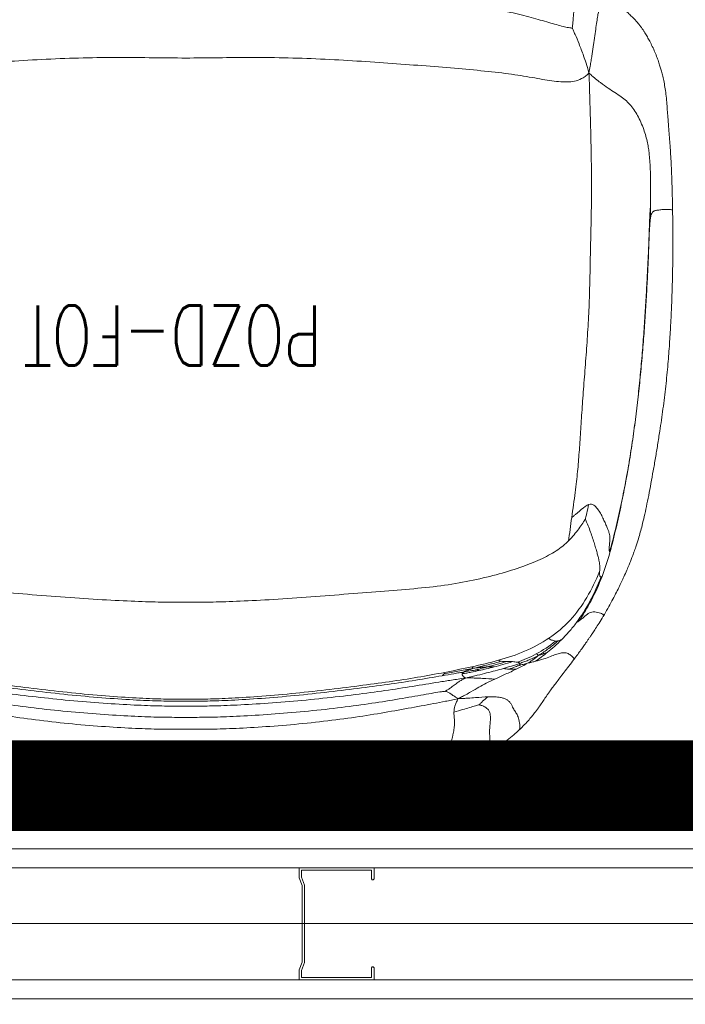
# Model space of a CAD drawing. Header units: millimetres. Extents: x -13532 to 2392, y -5241 to 5322.
# Tile 202 of 256: x -10562 to -10518, y 2017 to 2083. Entities that reach past the tile are written whole.
import ezdxf

# ---------------------------------------------------------------- set-up
doc = ezdxf.new("R2010")
doc.units = ezdxf.units.MM
doc.linetypes.add('DGN_STYLE_2', pattern=[30.2, 18.12, -12.08])
doc.layers.get('Defpoints').update_dxf_attribs({"true_color": 0xdae6d4})
for name, color, linetype, lineweight, true_color in [('a___wymiary', 7, 'Continuous', 5, 0x666666), ('batting - AGP1', 7, 'Continuous', 5, 0xadadad), ('daszed - BLACHA STALOWA', 7, 'Continuous', 15, 0xe9aee3), ('Meble - AGP1', 7, 'Continuous', 15, 0x999999), ('MEBLE PKN', 7, 'Continuous', 9, 0xa0a0a0), ('profil - AGP1', 7, 'Continuous', 5, 0x3f3f3f), ('WYMIARY - AGP1', 7, 'Continuous', 5, 0x716d5a)]:
    doc.layers.add(name, color=color, linetype=linetype, lineweight=lineweight, true_color=true_color)
doc.layers.add('cz-gr', color=122, linetype='Continuous', lineweight=30)
doc.layers.add('GK - ŚRODEK - AGP1', color=32, linetype='Continuous', lineweight=5)
doc.styles.add('ARIAL NARROW', font='ARIALN.TTF', dxfattribs={"width": 0.9})
doc.styles.add('JACEK_07', font='simplex.shx', dxfattribs={"width": 0.7})
doc.linetypes.add('BATTING', pattern='A,0.0001,-0.1,[134,ltypeshp.shx,S=0.1,R=0,X=-0.1,Y=0],-0.2,[134,ltypeshp.shx,S=0.1,R=180,X=0.1,Y=0],-0.1', length=0.4001)
doc.dimstyles.new('wymiary agp1', dxfattribs={"dimtxt": 15, "dimasz": 5, "dimexe": 5, "dimexo": 5, "dimgap": 1.8, "dimtad": 1, "dimdec": 3, "dimrnd": 0.5, "dimdsep": 46, "dimtxsty": 'ARIAL NARROW', "dimblk": 'znacznik', "dimcen": 1.5, "dimse1": 1, "dimse2": 1, "dimclrd": 256, "dimclre": 256, "dimazin": 0, "dimtfac": 1, "dimtdec": 3, "dimtmove": 1, "dimatfit": 3, "dimldrblk": 'znacznik', "dimfxl": 1000, "dimfxlon": 1, "dimlwd": -1, "dimarcsym": 0})

# ---------------------------------------------------------------- blocks, each defined once
blk = doc.blocks.new('Fotel_POZD-FOT')
at = {"layer": 'Meble - AGP1', "linetype": 'Continuous'}
for points, knots in [([(17.568, -2.422), (17.2, -2.303), (16.491, -2.074), (15.429, -1.773), (14.443, -1.517), (13.59, -1.315), (12.87, -1.157), (12.281, -1.036), (11.772, -0.938), (11.349, -0.861), (11.002, -0.801), (10.661, -0.744), (10.306, -0.687), (9.916, -0.627), (9.457, -0.561), (8.876, -0.482), (8.139, -0.392), (7.288, -0.301), (6.509, -0.231), (5.836, -0.182), (5.301, -0.148), (4.756, -0.118), (4.239, -0.094), (3.787, -0.076), (3.428, -0.064), (3.154, -0.055), (2.903, -0.047), (2.616, -0.039), (2.249, -0.029), (1.825, -0.02), (1.374, -0.011), (0.919, -0.005), (0.204, 0.001), (-0.749, 0), (-1.834, -0.019), (-2.79, -0.043), (-3.69, -0.071), (-4.671, -0.112), (-5.764, -0.174), (-6.684, -0.245), (-7.404, -0.314), (-7.899, -0.366), (-8.403, -0.424), (-8.9, -0.486), (-9.332, -0.544), (-9.676, -0.593), (-9.926, -0.629), (-10.12, -0.659), (-10.269, -0.682), (-10.418, -0.705), (-10.614, -0.736), (-10.895, -0.783), (-11.261, -0.846), (-11.71, -0.927), (-12.235, -1.027), (-12.88, -1.159), (-13.648, -1.328), (-14.537, -1.541), (-15.501, -1.793), (-16.53, -2.086), (-17.214, -2.308), (-17.568, -2.422)], [0, 0, 0, 0, 0.0338826, 0.0653149, 0.0941779, 0.1202337, 0.1393182, 0.1562044, 0.1707517, 0.1828292, 0.1923228, 0.200254, 0.2118786, 0.2224197, 0.2332925, 0.2507467, 0.2715074, 0.295489, 0.3224647, 0.3369409, 0.351954, 0.3673769, 0.3826035, 0.3952639, 0.4052046, 0.4126264, 0.4182594, 0.4262023, 0.4366137, 0.4489837, 0.4616925, 0.4743512, 0.4871044, 0.5214632, 0.5541202, 0.5778781, 0.601457, 0.6294351, 0.6600644, 0.6930846, 0.7066737, 0.7205752, 0.7347504, 0.7491563, 0.7625489, 0.7712248, 0.7782864, 0.7837537, 0.7876464, 0.790901, 0.7963602, 0.8043398, 0.8147647, 0.8275411, 0.8425584, 0.8596939, 0.8828689, 0.9086831, 0.9369221, 0.9673896, 1, 1, 1, 1]), ([(-17.568, -2.422), (-17.808, -2.504), (-18.288, -2.668), (-18.971, -2.931), (-19.624, -3.212), (-20.02, -3.418), (-20.22, -3.522)], [0, 0, 0, 0, 0.2491646, 0.4969804, 0.7461836, 1, 1, 1, 1]), ([(-17.904, -6.172), (-17.906, -6.088), (-17.911, -5.921), (-17.944, -5.655), (-17.953, -5.358), (-17.911, -5.022), (-17.849, -4.715), (-17.791, -4.464), (-17.748, -4.285), (-17.714, -4.133), (-17.688, -4.001), (-17.671, -3.875), (-17.659, -3.698), (-17.662, -3.453), (-17.672, -3.177), (-17.677, -2.948), (-17.675, -2.763), (-17.661, -2.63), (-17.643, -2.543), (-17.62, -2.481), (-17.596, -2.443), (-17.578, -2.425), (-17.57, -2.424), (-17.568, -2.424)], [0, 0, 0, 0, 0.11675, 0.231252, 0.348064, 0.4697, 0.58706, 0.652457, 0.707895, 0.751588, 0.785414, 0.811979, 0.834193, 0.876994, 0.906498, 0.934002, 0.956651, 0.969419, 0.979158, 0.986666, 0.992785, 0.998254, 1, 1, 1, 1]), ([(-20.22, -3.522), (-20.451, -3.656), (-20.893, -3.911), (-21.438, -4.299), (-21.883, -4.65), (-22.127, -4.87), (-22.24, -4.973)], [0, 0, 0, 0, 0.291635, 0.558418, 0.79546, 1, 1, 1, 1]), ([(-19.586, -6.669), (-19.612, -6.663), (-19.677, -6.647), (-19.78, -6.615), (-19.895, -6.569), (-20.01, -6.51), (-20.117, -6.432), (-20.229, -6.314), (-20.309, -6.138), (-20.342, -5.904), (-20.341, -5.673), (-20.326, -5.466), (-20.308, -5.298), (-20.295, -5.154), (-20.286, -5.031), (-20.282, -4.912), (-20.283, -4.786), (-20.291, -4.623), (-20.304, -4.426), (-20.318, -4.203), (-20.327, -3.978), (-20.324, -3.802), (-20.307, -3.68), (-20.285, -3.603), (-20.257, -3.554), (-20.234, -3.528), (-20.222, -3.525), (-20.22, -3.524)], [0, 0, 0, 0, 0.020264, 0.050445, 0.086987, 0.129177, 0.176708, 0.229502, 0.322898, 0.424762, 0.526906, 0.59972, 0.663697, 0.715712, 0.756687, 0.788814, 0.821404, 0.848613, 0.875264, 0.908566, 0.938379, 0.961415, 0.973917, 0.983516, 0.991399, 0.99854, 1, 1, 1, 1]), ([(-22.243, -4.975), (-22.373, -5.1), (-22.618, -5.335), (-22.912, -5.661), (-23.144, -5.938), (-23.324, -6.169), (-23.463, -6.356), (-23.617, -6.57), (-23.787, -6.818), (-23.949, -7.059), (-24.084, -7.257), (-24.204, -7.428), (-24.348, -7.629), (-24.526, -7.871), (-24.738, -8.155), (-24.984, -8.482), (-25.262, -8.849), (-25.57, -9.25), (-25.8, -9.553), (-25.916, -9.706)], [0, 0, 0, 0, 0.0698926, 0.1315508, 0.1848736, 0.2300205, 0.2673794, 0.297807, 0.362335, 0.4268552, 0.4612679, 0.4993301, 0.5464797, 0.6036157, 0.6706551, 0.7452687, 0.8267472, 0.9124142, 1, 1, 1, 1]), ([(-22.241, -4.973), (-22.253, -4.986), (-22.27, -5.005), (-22.289, -5.049), (-22.305, -5.109), (-22.312, -5.216), (-22.299, -5.374), (-22.268, -5.565), (-22.221, -5.766), (-22.156, -5.957), (-22.09, -6.073), (-22.04, -6.15), (-21.987, -6.228), (-21.924, -6.326), (-21.857, -6.455), (-21.784, -6.607), (-21.691, -6.768), (-21.573, -6.912), (-21.423, -7.027), (-21.239, -7.109), (-21.035, -7.16), (-20.825, -7.189), (-20.565, -7.209), (-20.33, -7.206), (-20.177, -7.204)], [0, 0, 0, 0, 0.0101156, 0.0154772, 0.0213387, 0.0360177, 0.056916, 0.0837242, 0.1135269, 0.1441385, 0.1774777, 0.1982186, 0.2233641, 0.2756508, 0.3465565, 0.4348311, 0.5324576, 0.6311532, 0.7085604, 0.7782514, 0.8408986, 0.8841148, 0.924716, 1, 1, 1, 1]), ([(-18.185, -7.085), (-18.012, -7.045), (-17.736, -6.985), (-17.209, -6.875), (-16.278, -6.694), (-14.863, -6.436), (-13.064, -6.114), (-11.108, -5.803), (-8.945, -5.527), (-6.707, -5.304), (-4.53, -5.15), (-2.623, -5.062), (-1.192, -5.032), (0, -5.032), (1.192, -5.032), (2.623, -5.062), (4.53, -5.15), (6.707, -5.304), (8.945, -5.527), (11.108, -5.803), (13.064, -6.114), (14.863, -6.436), (16.278, -6.694), (17.209, -6.875), (17.736, -6.985), (18.012, -7.045), (18.185, -7.085)], [0, 0, 0, 0, 0.25, 0.5, 1, 2, 3, 4, 5, 6, 7, 8, 9, 10, 11, 12, 13, 14, 15, 16, 17, 18, 19, 19.5, 19.75, 20, 20, 20, 20]), ([(-17.33, -7.576), (-17.302, -7.573), (-17.196, -7.558), (-16.9, -7.516), (-16.222, -7.408), (-14.918, -7.172), (-13.163, -6.877), (-11.21, -6.589), (-9.047, -6.329), (-6.799, -6.113), (-4.588, -5.957), (-2.644, -5.863), (-1.198, -5.831), (0, -5.831), (1.198, -5.831), (2.644, -5.863), (4.588, -5.957), (6.799, -6.113), (9.047, -6.329), (11.21, -6.589), (13.163, -6.877), (14.918, -7.172), (16.222, -7.408), (16.9, -7.516), (17.196, -7.558), (17.302, -7.573), (17.33, -7.576)], [0, 0, 0, 0, 0.25, 0.5, 1, 2, 3, 4, 5, 6, 7, 8, 9, 10, 11, 12, 13, 14, 15, 16, 17, 18, 19, 19.5, 19.75, 20, 20, 20, 20]), ([(-19.586, -6.669), (-19.566, -6.664), (-19.49, -6.644), (-19.286, -6.587), (-18.835, -6.457), (-18.317, -6.298), (-17.904, -6.172)], [0, 0, 0, 0, 0.25, 0.5, 1, 2, 2, 2, 2]), ([(-17.904, -6.172), (-17.907, -6.304), (-17.938, -6.51), (-18.032, -6.771), (-18.106, -6.934), (-18.153, -7.025), (-18.185, -7.085)], [0, 0, 0, 0, 1, 1.5, 1.75, 2, 2, 2, 2]), ([(-20.632, -8.384), (-20.42, -8.285), (-20.054, -8.109), (-19.575, -7.851), (-19.153, -7.595), (-18.762, -7.378), (-18.483, -7.232), (-18.309, -7.146), (-18.185, -7.085)], [0, 0, 0, 0, 1, 2, 3, 3.5, 3.75, 4, 4, 4, 4]), ([(-19.586, -6.669), (-19.594, -6.678), (-19.624, -6.709), (-19.701, -6.787), (-19.863, -6.947), (-20.041, -7.099), (-20.177, -7.204)], [0, 0, 0, 0, 0.25, 0.5, 1, 2, 2, 2, 2]), ([(-18.185, -7.085), (-18.335, -7.088), (-18.556, -7.097), (-18.934, -7.119), (-19.508, -7.164), (-19.92, -7.195), (-20.177, -7.204)], [0, 0, 0, 0, 0.25, 0.5, 1, 2, 2, 2, 2]), ([(-18.691, -8.459), (-18.49, -8.431), (-18.177, -8.386), (-17.596, -8.298), (-16.604, -8.14), (-15.156, -7.898), (-13.325, -7.618), (-11.349, -7.351), (-9.174, -7.097), (-6.909, -6.879), (-4.659, -6.716), (-2.676, -6.614), (-1.209, -6.58), (0, -6.58), (1.209, -6.58), (2.676, -6.614), (4.659, -6.716), (6.909, -6.879), (9.174, -7.097), (11.349, -7.351), (13.325, -7.618), (15.156, -7.898), (16.604, -8.14), (17.596, -8.298), (18.177, -8.386), (18.49, -8.431), (18.691, -8.459)], [0, 0, 0, 0, 0.25, 0.5, 1, 2, 3, 4, 5, 6, 7, 8, 9, 10, 11, 12, 13, 14, 15, 16, 17, 18, 19, 19.5, 19.75, 20, 20, 20, 20]), ([(-17.33, -7.576), (-17.345, -7.572), (-17.396, -7.555), (-17.518, -7.504), (-17.682, -7.412), (-17.851, -7.289), (-18.013, -7.18), (-18.113, -7.122), (-18.185, -7.085)], [0, 0, 0, 0, 0.25, 0.5, 1, 1.5, 1.75, 2, 2, 2, 2]), ([(-17.33, -7.576), (-17.345, -7.584), (-17.395, -7.614), (-17.511, -7.684), (-17.712, -7.817), (-17.919, -7.984), (-18.121, -8.144), (-18.336, -8.278), (-18.502, -8.368), (-18.611, -8.422), (-18.691, -8.459)], [0, 0, 0, 0, 0.25, 0.5, 1, 2, 3, 3.5, 3.75, 4, 4, 4, 4]), ([(-21.216, -9.098), (-20.853, -8.994), (-20.299, -8.845), (-19.58, -8.668), (-19.124, -8.56), (-18.865, -8.499), (-18.691, -8.459)], [0, 0, 0, 0, 1, 1.5, 1.75, 2, 2, 2, 2]), ([(-18.691, -8.459), (-18.839, -8.463), (-19.054, -8.464), (-19.422, -8.456), (-19.978, -8.427), (-20.378, -8.395), (-20.632, -8.384)], [0, 0, 0, 0, 0.25, 0.5, 1, 2, 2, 2, 2]), ([(-18.463, -8.735), (-18.457, -8.696), (-18.462, -8.636), (-18.531, -8.559), (-18.6, -8.509), (-18.651, -8.48), (-18.691, -8.459)], [0, 0, 0, 0, 1, 1.5, 1.75, 2, 2, 2, 2]), ([(-22.299, -9.437), (-22.253, -9.421), (-22.162, -9.39), (-21.981, -9.33), (-21.666, -9.23), (-21.397, -9.15), (-21.216, -9.098)], [0, 0, 0, 0, 0.25, 0.5, 1, 2, 2, 2, 2]), ([(-21.578, -9.047), (-21.723, -9.099), (-21.932, -9.176), (-22.134, -9.255), (-22.23, -9.293), (-22.266, -9.308), (-22.276, -9.312)], [0, 0, 0, 0, 1, 1.5, 1.75, 2, 2, 2, 2]), ([(-21.578, -9.047), (-21.597, -9.047), (-21.635, -9.046), (-21.715, -9.045), (-21.866, -9.049), (-22.005, -9.058), (-22.098, -9.065)], [0, 0, 0, 0, 0.25, 0.5, 1, 2, 2, 2, 2]), ([(-21.578, -9.047), (-21.504, -9.051), (-21.407, -9.062), (-21.295, -9.082), (-21.242, -9.093), (-21.216, -9.098)], [0, 0, 0, 0, 0.5, 0.75, 1, 1, 1, 1]), ([(-20.138, -9.204), (-20.181, -9.216), (-20.272, -9.24), (-20.465, -9.29), (-20.834, -9.388), (-21.189, -9.488), (-21.434, -9.563)], [0, 0, 0, 0, 0.25, 0.5, 1, 2, 2, 2, 2]), ([(-19.203, -9.106), (-19.318, -9.134), (-19.494, -9.176), (-19.814, -9.253), (-20.341, -9.383), (-20.775, -9.497), (-21.062, -9.58)], [0, 0, 0, 0, 0.25, 0.5, 1, 2, 2, 2, 2]), ([(-20.138, -9.204), (-19.964, -9.158), (-19.745, -9.098), (-19.556, -9.044), (-19.47, -9.019), (-19.438, -9.01), (-19.429, -9.008)], [0, 0, 0, 0, 1, 1.5, 1.75, 2, 2, 2, 2]), ([(-19.203, -9.106), (-19.283, -9.117), (-19.398, -9.131), (-19.587, -9.153), (-19.862, -9.184), (-20.038, -9.198), (-20.138, -9.204)], [0, 0, 0, 0, 0.25, 0.5, 1, 2, 2, 2, 2]), ([(-19.569, -8.955), (-19.403, -8.918), (-19.147, -8.865), (-18.771, -8.792), (-18.569, -8.755), (-18.463, -8.735)], [0, 0, 0, 0, 0.5, 0.75, 1, 1, 1, 1]), ([(-19.569, -8.955), (-19.541, -8.966), (-19.5, -8.982), (-19.459, -8.997), (-19.439, -9.004), (-19.431, -9.007), (-19.429, -9.008)], [0, 0, 0, 0, 1, 1.5, 1.75, 2, 2, 2, 2]), ([(-18.579, -8.865), (-18.78, -8.9), (-19.041, -8.944), (-19.273, -8.982), (-19.379, -9), (-19.418, -9.006), (-19.429, -9.008)], [0, 0, 0, 0, 1, 1.5, 1.75, 2, 2, 2, 2]), ([(-19.203, -9.106), (-19.082, -9.083), (-18.897, -9.047), (-18.562, -8.982), (-18.011, -8.877), (-17.557, -8.792), (-17.254, -8.736)], [0, 0, 0, 0, 0.25, 0.5, 1, 2, 2, 2, 2]), ([(-19.203, -9.106), (-19.14, -9.086), (-19.053, -9.056), (-18.914, -9.008), (-18.726, -8.938), (-18.626, -8.892), (-18.579, -8.865)], [0, 0, 0, 0, 0.25, 0.5, 1, 2, 2, 2, 2]), ([(-19.203, -9.106), (-19.193, -9.113), (-19.179, -9.123), (-19.155, -9.141), (-19.123, -9.17), (-19.104, -9.194), (-19.095, -9.21)], [0, 0, 0, 0, 0.25, 0.5, 1, 2, 2, 2, 2]), ([(-18.579, -8.865), (-18.478, -8.848), (-18.264, -8.81), (-17.789, -8.726), (-17.39, -8.656), (-17.114, -8.608)], [0, 0, 0, 0, 0.25, 0.5, 1, 1, 1, 1]), ([(-25.92, -9.711), (-26, -9.818), (-26.149, -10.018), (-26.37, -10.321), (-26.561, -10.589), (-26.719, -10.813), (-26.832, -10.976), (-26.927, -11.113), (-27.033, -11.268), (-27.18, -11.486), (-27.371, -11.775), (-27.607, -12.142), (-27.779, -12.426), (-27.871, -12.58)], [0, 0, 0, 0, 0.15402, 0.285772, 0.396626, 0.481342, 0.54003, 0.572696, 0.623712, 0.692155, 0.777365, 0.879491, 1, 1, 1, 1]), ([(-23.356, -9.58), (-23.534, -9.627), (-23.858, -9.712), (-24.314, -9.883), (-24.686, -10.029), (-24.984, -10.122), (-25.219, -10.16), (-25.4, -10.14), (-25.563, -10.082), (-25.709, -9.975), (-25.824, -9.865), (-25.877, -9.81), (-25.905, -9.774), (-25.918, -9.755), (-25.925, -9.739), (-25.927, -9.721), (-25.924, -9.71), (-25.916, -9.707), (-25.915, -9.707)], [0, 0, 0, 0, 0.216582, 0.392545, 0.536853, 0.656792, 0.753608, 0.79483, 0.833437, 0.906437, 0.936481, 0.957998, 0.965885, 0.972498, 0.978458, 0.984387, 0.997782, 1, 1, 1, 1]), ([(-23.536, -9.953), (-23.454, -9.911), (-23.33, -9.85), (-23.11, -9.749), (-22.859, -9.644), (-22.621, -9.552), (-22.436, -9.485), (-22.344, -9.453), (-22.299, -9.437)], [0, 0, 0, 0, 0.25, 0.5, 1, 1.5, 1.75, 2, 2, 2, 2]), ([(-23.536, -9.953), (-23.487, -9.914), (-23.414, -9.858), (-23.289, -9.762), (-23.091, -9.618), (-22.931, -9.513), (-22.819, -9.446)], [0, 0, 0, 0, 0.25, 0.5, 1, 2, 2, 2, 2]), ([(-23.356, -9.58), (-23.274, -9.559), (-23.146, -9.527), (-22.964, -9.482), (-22.868, -9.458), (-22.819, -9.446)], [0, 0, 0, 0, 0.5, 0.75, 1, 1, 1, 1]), ([(-22.819, -9.446), (-22.721, -9.421), (-22.566, -9.382), (-22.399, -9.341), (-22.317, -9.322), (-22.285, -9.314), (-22.276, -9.312)], [0, 0, 0, 0, 1, 1.5, 1.75, 2, 2, 2, 2]), ([(-22.299, -9.437), (-22.301, -9.432), (-22.306, -9.422), (-22.309, -9.4), (-22.305, -9.371), (-22.293, -9.342), (-22.282, -9.322), (-22.278, -9.314), (-22.276, -9.312)], [0, 0, 0, 0, 0.25, 0.5, 1, 1.5, 1.75, 2, 2, 2, 2]), ([(-22.299, -9.437), (-22.293, -9.447), (-22.276, -9.465), (-22.223, -9.493), (-22.165, -9.509), (-22.122, -9.517)], [0, 0, 0, 0, 0.25, 0.5, 1, 1, 1, 1]), ([(-23.536, -9.953), (-23.618, -10.004), (-23.745, -10.087), (-23.974, -10.243), (-24.348, -10.514), (-24.648, -10.759), (-24.843, -10.932)], [0, 0, 0, 0, 0.25, 0.5, 1, 2, 2, 2, 2]), ([(-23.536, -9.953), (-23.587, -9.971), (-23.659, -9.998), (-23.779, -10.041), (-23.954, -10.106), (-24.077, -10.152), (-24.152, -10.181)], [0, 0, 0, 0, 0.25, 0.5, 1, 2, 2, 2, 2]), ([(-23.536, -9.953), (-23.534, -9.966), (-23.529, -9.982), (-23.513, -10.007), (-23.476, -10.04), (-23.435, -10.058), (-23.404, -10.068)], [0, 0, 0, 0, 0.25, 0.5, 1, 2, 2, 2, 2]), ([(-26.084, -12.164), (-26.004, -12.057), (-25.844, -11.849), (-25.519, -11.461), (-25.272, -11.198), (-25.107, -11.033)], [0, 0, 0, 0, 0.25, 0.5, 1, 1, 1, 1]), ([(-27.867, -12.579), (-27.877, -12.594), (-27.897, -12.627), (-27.888, -12.669), (-27.856, -12.706), (-27.798, -12.748), (-27.68, -12.8), (-27.505, -12.851), (-27.308, -12.881), (-27.11, -12.874), (-26.93, -12.807), (-26.773, -12.698), (-26.617, -12.563), (-26.435, -12.409), (-26.321, -12.325), (-26.258, -12.277)], [0, 0, 0, 0, 0.038364, 0.081749, 0.103351, 0.126572, 0.183361, 0.253979, 0.332566, 0.409088, 0.482973, 0.567167, 0.675028, 0.818029, 1, 1, 1, 1]), ([(-27.788, -15.23), (-27.583, -14.694), (-27.224, -13.899), (-26.752, -13.05), (-26.472, -12.597), (-26.33, -12.382), (-26.258, -12.277)], [0, 0, 0, 0, 1, 1.5, 1.75, 2, 2, 2, 2]), ([(-27.869, -12.576), (-27.971, -12.75), (-28.168, -13.087), (-28.443, -13.592), (-28.689, -14.062), (-28.903, -14.491), (-29.086, -14.873), (-29.266, -15.262), (-29.433, -15.638), (-29.585, -15.998), (-29.705, -16.296), (-29.815, -16.579), (-29.929, -16.885), (-30.068, -17.285), (-30.21, -17.727), (-30.347, -18.203), (-30.477, -18.694), (-30.613, -19.261), (-30.757, -19.924), (-30.905, -20.66), (-31.056, -21.457), (-31.208, -22.298), (-31.358, -23.162), (-31.503, -24.047), (-31.674, -25.138), (-31.863, -26.439), (-32.048, -27.936), (-32.19, -29.391), (-32.294, -30.746), (-32.361, -31.838), (-32.405, -32.698), (-32.433, -33.343), (-32.454, -33.91), (-32.467, -34.302), (-32.474, -34.547), (-32.479, -34.705), (-32.484, -34.913), (-32.491, -35.191), (-32.498, -35.542), (-32.507, -36.054), (-32.516, -36.749), (-32.52, -37.641), (-32.516, -38.641), (-32.505, -39.34), (-32.5, -39.702)], [0, 0, 0, 0, 0.021761, 0.041987, 0.060457, 0.077089, 0.091879, 0.104859, 0.122679, 0.136979, 0.1494, 0.160283, 0.173228, 0.189079, 0.212515, 0.231251, 0.250534, 0.275034, 0.302011, 0.331013, 0.361198, 0.391414, 0.421945, 0.453054, 0.484837, 0.536957, 0.590177, 0.642349, 0.689521, 0.732102, 0.756559, 0.779422, 0.799522, 0.815792, 0.820348, 0.825133, 0.832299, 0.842005, 0.854231, 0.868934, 0.895439, 0.926803, 0.962133, 1, 1, 1, 1]), ([(25.561, -17.632), (25.497, -17.569), (25.368, -17.446), (25.097, -17.214), (24.583, -16.839), (23.711, -16.368), (22.349, -15.832), (20.746, -15.345), (18.975, -14.927), (17.049, -14.602), (14.979, -14.396), (12.728, -14.229), (10.257, -14.024), (7.712, -13.823), (5.238, -13.666), (3.059, -13.563), (1.4, -13.522), (0, -13.516), (-1.4, -13.522), (-3.059, -13.563), (-5.238, -13.666), (-7.712, -13.823), (-10.257, -14.024), (-12.728, -14.229), (-14.979, -14.396), (-17.049, -14.602), (-18.975, -14.927), (-20.746, -15.345), (-22.349, -15.832), (-23.711, -16.368), (-24.583, -16.839), (-25.097, -17.214), (-25.368, -17.446), (-25.497, -17.569), (-25.561, -17.632)], [0, 0, 0, 0, 0.25, 0.5, 1, 2, 3, 4, 5, 6, 7, 8, 9, 10, 11, 12, 13, 14, 15, 16, 17, 18, 19, 20, 21, 22, 23, 24, 25, 26, 27, 27.5, 27.75, 28, 28, 28, 28]), ([(-26.675, -19.065), (-26.681, -19.053), (-26.701, -19.009), (-26.751, -18.898), (-26.849, -18.671), (-26.987, -18.303), (-27.133, -17.896), (-27.259, -17.512), (-27.367, -17.143), (-27.457, -16.814), (-27.532, -16.551), (-27.587, -16.335), (-27.619, -16.148), (-27.634, -15.981), (-27.638, -15.83), (-27.636, -15.692), (-27.632, -15.607), (-27.63, -15.567)], [0, 0, 0, 0, 0.25, 0.5, 1, 2, 3, 4, 5, 6, 7, 8, 9, 10, 11, 12, 13, 13, 13, 13]), ([(-30.937, -37.997), (-30.936, -37.972), (-30.933, -37.878), (-30.925, -37.634), (-30.907, -37.119), (-30.871, -36.23), (-30.81, -34.961), (-30.735, -33.579), (-30.645, -32.176), (-30.539, -30.749), (-30.414, -29.297), (-30.268, -27.816), (-30.097, -26.304), (-29.898, -24.768), (-29.665, -23.215), (-29.395, -21.65), (-29.083, -20.073), (-28.731, -18.476), (-28.468, -17.391), (-28.317, -16.849)], [3, 3, 3, 3, 3.25, 3.5, 4, 5, 6, 7, 8, 9, 10, 11, 12, 13, 14, 15, 16, 17, 18, 18, 18, 18]), ([(-28.297, -16.899), (-28.3, -16.891), (-28.306, -16.88), (-28.312, -16.864), (-28.315, -16.854), (-28.317, -16.849)], [0, 0, 0, 0, 0.5, 0.75, 1, 1, 1, 1]), ([(-26.675, -19.065), (-26.661, -19.043), (-26.61, -18.961), (-26.471, -18.75), (-26.161, -18.308), (-25.814, -17.885), (-25.561, -17.632)], [0, 0, 0, 0, 0.25, 0.5, 1, 2, 2, 2, 2]), ([(-26.675, -19.065), (-26.684, -19.099), (-26.714, -19.224), (-26.79, -19.552), (-26.853, -19.845), (-26.894, -20.047)], [0, 0, 0, 0, 0.25, 0.5, 1, 1, 1, 1]), ([(-25.768, -19.19), (-25.847, -19.75), (-26.011, -20.902), (-26.164, -22.269), (-26.265, -23.515), (-26.354, -24.882), (-26.449, -26.361), (-26.567, -27.945), (-26.696, -29.606), (-26.821, -31.313), (-26.92, -33.028), (-26.972, -34.708), (-27.003, -36.346), (-27.04, -37.931), (-27.072, -39.475), (-27.091, -40.991), (-27.079, -42.898), (-27.031, -45.165), (-26.983, -46.914), (-26.951, -47.959), (-26.93, -48.517), (-26.916, -48.869)], [0, 0, 0, 0, 1, 2, 3, 4, 5, 6, 7, 8, 9, 10, 11, 12, 13, 14, 15, 16, 16.5, 16.75, 17, 17, 17, 17]), ([(-25.768, -19.19), (-25.827, -19.233), (-25.942, -19.321), (-26.161, -19.498), (-26.514, -19.799), (-26.759, -19.996), (-26.894, -20.047)], [0, 0, 0, 0, 0.25, 0.5, 1, 2, 2, 2, 2]), ([(-31.007, -39.073), (-30.987, -38.916), (-30.965, -38.605), (-30.948, -38.253), (-30.941, -38.081), (-30.938, -38.015), (-30.937, -37.997)], [16, 16, 16, 16, 17, 17.5, 17.75, 18, 18, 18, 18]), ([(-30.937, -37.997), (-30.937, -38.005), (-30.937, -38.033), (-30.938, -38.105), (-30.938, -38.169), (-30.938, -38.212)], [0, 0, 0, 0, 0.25, 0.5, 1, 1, 1, 1]), ([(-30.938, -38.212), (-30.949, -38.543), (-30.965, -39.042), (-30.991, -39.563), (-31.008, -39.827), (-31.018, -39.945), (-31.023, -40)], [0, 0, 0, 0, 1, 1.5, 1.75, 2, 2, 2, 2]), ([(-31.007, -39.073), (-31.02, -39.163), (-31.044, -39.325), (-31.098, -39.482), (-31.154, -39.568), (-31.21, -39.621), (-31.267, -39.654), (-31.346, -39.679), (-31.49, -39.705), (-31.71, -39.736), (-31.953, -39.758), (-32.139, -39.763), (-32.292, -39.759), (-32.415, -39.747), (-32.482, -39.726), (-32.502, -39.712), (-32.499, -39.703), (-32.498, -39.702)], [0, 0, 0, 0, 0.173593, 0.312558, 0.417844, 0.47521, 0.518708, 0.555021, 0.591604, 0.679166, 0.772799, 0.817509, 0.8601, 0.935197, 0.966248, 0.99426, 1, 1, 1, 1]), ([(-32.5, -39.702), (-32.495, -39.966), (-32.486, -40.455), (-32.468, -41.136), (-32.449, -41.717), (-32.431, -42.211), (-32.413, -42.633), (-32.393, -43.03), (-32.373, -43.394), (-32.353, -43.714), (-32.336, -43.952), (-32.322, -44.143), (-32.308, -44.321), (-32.293, -44.508), (-32.267, -44.835), (-32.227, -45.31), (-32.185, -45.881), (-32.147, -46.428), (-32.109, -46.953), (-32.059, -47.47), (-31.99, -47.941), (-31.909, -48.362), (-31.823, -48.732), (-31.74, -49.047), (-31.653, -49.343), (-31.554, -49.651), (-31.43, -49.996), (-31.279, -50.366), (-31.11, -50.725), (-30.94, -51.052), (-30.803, -51.3), (-30.693, -51.487), (-30.604, -51.633), (-30.505, -51.783), (-30.392, -51.941), (-30.273, -52.095), (-30.146, -52.246), (-30.008, -52.4), (-29.84, -52.576), (-29.637, -52.773), (-29.4, -52.992), (-29.119, -53.234), (-28.778, -53.507), (-28.498, -53.707), (-28.351, -53.812)], [0, 0, 0, 0, 0.0312885, 0.0580264, 0.0809339, 0.1006032, 0.1175231, 0.1320687, 0.1493557, 0.1627385, 0.172443, 0.1797448, 0.1875154, 0.1958769, 0.2048284, 0.2322145, 0.2633332, 0.289519, 0.3182081, 0.3507099, 0.3848495, 0.4191104, 0.4515483, 0.4805616, 0.5048615, 0.5346048, 0.5700145, 0.6102406, 0.6529452, 0.6907088, 0.7227115, 0.7394767, 0.755999, 0.7730827, 0.7907976, 0.8099502, 0.8248672, 0.8424098, 0.862523, 0.8851028, 0.9099797, 0.937085, 0.9668185, 1, 1, 1, 1]), ([(-26.916, -48.869), (-27.025, -48.77), (-27.177, -48.635), (-27.427, -48.425), (-27.786, -48.142), (-28.19, -47.857), (-28.662, -47.558), (-29.085, -47.281), (-29.424, -47.004), (-29.711, -46.699), (-29.981, -46.338), (-30.225, -45.925), (-30.439, -45.462), (-30.616, -44.983), (-30.75, -44.521), (-30.846, -44.095), (-30.906, -43.724), (-30.945, -43.382), (-30.976, -43.044), (-31, -42.693), (-31.016, -42.311), (-31.026, -41.879), (-31.032, -41.376), (-31.032, -40.77), (-31.027, -40.277), (-31.023, -40)], [0, 0, 0, 0, 0.25, 0.5, 1, 2, 3, 4, 5, 6, 7, 8, 9, 10, 11, 12, 13, 14, 15, 16, 17, 18, 19, 20, 21, 21, 21, 21]), ([(26.916, -48.869), (26.816, -48.761), (26.654, -48.623), (26.345, -48.437), (25.794, -48.258), (24.922, -48.263), (23.684, -48.462), (22.21, -48.733), (20.453, -48.954), (18.477, -49.144), (16.343, -49.318), (14.087, -49.486), (11.742, -49.655), (9.32, -49.797), (6.831, -49.885), (4.402, -49.916), (2.155, -49.888), (0, -49.86), (-2.155, -49.888), (-4.402, -49.916), (-6.831, -49.885), (-9.32, -49.797), (-11.742, -49.655), (-14.087, -49.486), (-16.343, -49.318), (-18.477, -49.144), (-20.453, -48.954), (-22.21, -48.733), (-23.684, -48.462), (-24.922, -48.263), (-25.794, -48.258), (-26.345, -48.437), (-26.654, -48.623), (-26.816, -48.761), (-26.916, -48.869)], [0, 0, 0, 0, 0.25, 0.5, 1, 2, 3, 4, 5, 6, 7, 8, 9, 10, 11, 12, 13, 14, 15, 16, 17, 18, 19, 20, 21, 22, 23, 24, 25, 26, 27, 27.5, 27.75, 28, 28, 28, 28]), ([(-26.916, -48.869), (-26.943, -49.02), (-26.992, -49.292), (-27.058, -49.679), (-27.112, -50.022), (-27.162, -50.342), (-27.207, -50.645), (-27.248, -50.933), (-27.302, -51.313), (-27.365, -51.764), (-27.435, -52.257), (-27.496, -52.659), (-27.553, -52.971), (-27.607, -53.206), (-27.664, -53.395), (-27.737, -53.55), (-27.866, -53.702), (-28.01, -53.806), (-28.156, -53.854), (-28.249, -53.856), (-28.314, -53.838), (-28.342, -53.816), (-28.349, -53.81)], [0, 0, 0, 0, 0.084064, 0.152511, 0.214996, 0.273639, 0.329142, 0.38173, 0.431613, 0.537585, 0.627837, 0.70094, 0.757171, 0.79933, 0.830501, 0.863667, 0.890173, 0.938156, 0.959037, 0.977422, 0.994263, 1, 1, 1, 1]), ([(-26.916, -48.869), (-26.84, -49.144), (-26.721, -49.535), (-26.504, -50.176), (-26.254, -50.831), (-26.028, -51.363), (-25.876, -51.703), (-25.818, -51.832), (-25.802, -51.867)], [0, 0, 0, 0, 0.25, 0.5, 1, 1.5, 1.75, 2, 2, 2, 2]), ([(-25.802, -51.867), (-25.809, -51.933), (-25.827, -52.094), (-25.853, -52.36), (-25.881, -52.668), (-25.909, -52.989), (-25.937, -53.303), (-25.969, -53.639), (-26.002, -53.963), (-26.043, -54.254), (-26.087, -54.464), (-26.141, -54.618), (-26.212, -54.728), (-26.298, -54.824), (-26.399, -54.897), (-26.502, -54.935), (-26.553, -54.914), (-26.574, -54.906)], [0, 0, 0, 0, 0.057297, 0.138471, 0.229011, 0.322548, 0.414079, 0.499458, 0.611586, 0.692808, 0.749817, 0.79536, 0.832409, 0.868785, 0.921327, 0.96795, 1, 1, 1, 1]), ([(-25.802, -51.867), (-25.782, -51.868), (-25.708, -51.876), (-25.51, -51.905), (-25.072, -51.998), (-24.267, -52.234), (-23.092, -52.579), (-21.71, -52.928), (-20.121, -53.225), (-18.326, -53.485), (-16.326, -53.725), (-14.136, -53.946), (-11.766, -54.15), (-9.293, -54.329), (-6.792, -54.472), (-4.371, -54.567), (-2.139, -54.604), (0, -54.608), (2.139, -54.604), (4.371, -54.567), (6.792, -54.472), (9.293, -54.329), (11.766, -54.15), (14.136, -53.946), (16.326, -53.725), (18.326, -53.485), (20.121, -53.225), (21.71, -52.928), (23.092, -52.579), (24.267, -52.234), (25.072, -51.998), (25.51, -51.905), (25.708, -51.876), (25.782, -51.868), (25.802, -51.867)], [0, 0, 0, 0, 0.25, 0.5, 1, 2, 3, 4, 5, 6, 7, 8, 9, 10, 11, 12, 13, 14, 15, 16, 17, 18, 19, 20, 21, 22, 23, 24, 25, 26, 27, 27.5, 27.75, 28, 28, 28, 28])]:
    blk.add_open_spline(points, degree=3, knots=knots, dxfattribs=at)
for points in [[(17.293, -8.837), (16.691, -8.72), (15.485, -8.499), (13.606, -8.209), (11.587, -7.937), (9.359, -7.659), (7.048, -7.407), (4.774, -7.213), (2.769, -7.089), (1.26, -7.046), (0, -7.045), (-1.26, -7.046), (-2.769, -7.089), (-4.774, -7.213), (-7.048, -7.407), (-9.359, -7.659), (-11.587, -7.937), (-13.606, -8.209), (-15.485, -8.499), (-16.691, -8.72), (-17.293, -8.837)], [(-17.114, -8.608), (-16.561, -8.511), (-15.368, -8.309), (-13.505, -8.03), (-11.501, -7.762), (-9.293, -7.494), (-7, -7.254), (-4.74, -7.07), (-2.746, -6.953), (-1.248, -6.912), (0, -6.912), (1.248, -6.912), (2.746, -6.953), (4.74, -7.07), (7, -7.254), (9.293, -7.494), (11.501, -7.762), (13.505, -8.03), (15.368, -8.309), (16.561, -8.511), (17.114, -8.608)], [(-22.098, -9.065), (-21.845, -8.942), (-21.324, -8.7), (-20.843, -8.482), (-20.632, -8.384)], [(-22.819, -9.446), (-22.595, -9.311), (-22.35, -9.187), (-22.098, -9.065)], [(-21.815, -9.551), (-21.37, -9.406), (-20.95, -9.296), (-20.583, -9.201)], [(-20.583, -9.201), (-20.216, -9.107), (-19.902, -9.028), (-19.569, -8.955)], [(-20.583, -9.201), (-20.466, -9.211), (-20.337, -9.216), (-20.138, -9.204)], [(-17.293, -8.837), (-17.894, -8.954), (-18.494, -9.079), (-19.095, -9.21)], [(-18.463, -8.735), (-18.469, -8.774), (-18.484, -8.812), (-18.579, -8.865)], [(-17.254, -8.736), (-17.286, -8.774), (-17.29, -8.807), (-17.293, -8.837)], [(-17.114, -8.608), (-17.162, -8.652), (-17.222, -8.697), (-17.254, -8.736)], [(-20.887, -9.646), (-21.478, -9.812), (-22.64, -10.197), (-23.734, -10.78), (-24.246, -11.126)], [(-24.152, -10.181), (-23.859, -9.942), (-23.602, -9.75), (-23.356, -9.58)], [(-22.122, -9.517), (-22.541, -9.661), (-22.972, -9.836), (-23.404, -10.068)], [(-21.815, -9.551), (-21.931, -9.544), (-22.036, -9.534), (-22.122, -9.517)], [(-21.434, -9.563), (-21.569, -9.561), (-21.698, -9.558), (-21.815, -9.551)], [(-21.062, -9.58), (-21.157, -9.567), (-21.298, -9.565), (-21.434, -9.563)], [(-20.887, -9.646), (-20.918, -9.617), (-20.967, -9.593), (-21.062, -9.58)], [(-19.095, -9.21), (-19.695, -9.342), (-20.296, -9.48), (-20.887, -9.646)], [(-25.107, -11.033), (-24.776, -10.704), (-24.446, -10.419), (-24.152, -10.181)], [(-23.404, -10.068), (-23.836, -10.3), (-24.268, -10.589), (-24.681, -10.928)], [(-27.63, -15.567), (-27.381, -14.974), (-26.817, -13.81), (-25.711, -12.268), (-24.758, -11.471), (-24.246, -11.126)], [(-24.843, -10.932), (-24.914, -10.949), (-25.011, -10.989), (-25.107, -11.033)], [(-24.681, -10.928), (-24.725, -10.92), (-24.771, -10.915), (-24.843, -10.932)], [(-24.246, -11.126), (-24.262, -11.094), (-24.306, -11.042), (-24.423, -10.995), (-24.558, -10.961), (-24.638, -10.937), (-24.681, -10.928)], [(-27.733, -15.209), (-27.514, -14.651), (-27.006, -13.557), (-26.4, -12.592), (-26.084, -12.164)], [(-26.258, -12.277), (-26.198, -12.235), (-26.138, -12.195), (-26.084, -12.164)], [(-28.317, -16.849), (-28.165, -16.307), (-27.993, -15.765), (-27.788, -15.23)], [(-27.788, -15.23), (-27.77, -15.222), (-27.751, -15.214), (-27.733, -15.209)], [(-27.733, -15.209), (-27.715, -15.204), (-27.683, -15.2), (-27.653, -15.239), (-27.637, -15.303), (-27.628, -15.371), (-27.626, -15.455), (-27.628, -15.528), (-27.63, -15.567)], [(-28.297, -16.899), (-28.459, -17.464), (-28.737, -18.59), (-29.096, -20.193), (-29.405, -21.742), (-29.669, -23.267), (-29.895, -24.78), (-30.091, -26.29), (-30.258, -27.789), (-30.4, -29.267), (-30.521, -30.719), (-30.624, -32.143), (-30.712, -33.535), (-30.789, -34.892), (-30.852, -36.144), (-30.901, -37.224), (-30.926, -37.881), (-30.938, -38.212)], [(-26.894, -20.047), (-27.03, -20.098), (-27.247, -20.04), (-27.49, -19.763), (-27.688, -19.461), (-27.851, -19.146), (-27.992, -18.831), (-28.11, -18.547), (-28.205, -18.327), (-28.271, -18.14), (-28.303, -17.955), (-28.312, -17.781), (-28.309, -17.626), (-28.298, -17.486), (-28.286, -17.357), (-28.275, -17.244), (-28.268, -17.153), (-28.266, -17.076), (-28.268, -17.002), (-28.278, -16.94), (-28.291, -16.913), (-28.297, -16.899)], [(-25.561, -17.632), (-25.614, -18.085), (-25.69, -18.63), (-25.768, -19.19)], [(-31.023, -40), (-31.019, -39.723), (-31.014, -39.417), (-31.007, -39.073)]]:
    blk.add_open_spline(points, degree=3, dxfattribs=at)
at = {"layer": 'Meble - AGP1', "insert": (0.882, -31.333), "char_height": 4, "width": 31, "attachment_point": 5, "style": 'JACEK_07'}
blk.add_mtext('POZD-FOT', dxfattribs=at)
blk = doc.blocks.new('znacznik')
at = {"layer": 'a___wymiary'}
for p, q in [((0, 1.394), (0, -1.394)), ((1.394, 0), (-1.394, 0))]:
    blk.add_line(p, q, dxfattribs=at)
at = {"layer": 'a___wymiary', "const_width": 0.2}
blk.add_lwpolyline([(0.876, 0.876), (-0.876, -0.876)], dxfattribs=at)
blk = doc.blocks.new('*D544')
at = {"layer": 'Defpoints', "color": 0}
for p in [(-10503.509, 2105.679), (-10503.509, 2050.788), (-10721.009, 2040.676)]:
    blk.add_point(p, dxfattribs=at)
at = {"layer": 'WYMIARY - AGP1'}
blk.add_line((-10716.009, 2105.679), (-10508.509, 2105.679), dxfattribs=at)
at = {"layer": 'WYMIARY - AGP1', "xscale": 5, "yscale": 5, "zscale": 5, "rotation": 180}
blk.add_blockref('znacznik', (-10721.009, 2105.679), dxfattribs=at)
at = {"layer": 'WYMIARY - AGP1', "xscale": 5, "yscale": 5, "zscale": 5}
blk.add_blockref('znacznik', (-10503.509, 2105.679), dxfattribs=at)
at = {"layer": 'WYMIARY - AGP1', "color": 18, "true_color": 0x000000, "insert": (-10612.259, 2115.137), "char_height": 15, "attachment_point": 5, "style": 'ARIAL NARROW'}
blk.add_mtext('217.5', dxfattribs=at)
blk = doc.blocks.new('*D545')
at = {"layer": 'Defpoints', "color": 0}
for p in [(-10493.509, 2105.679), (-10503.509, 1997.188), (-10493.509, 1997.09)]:
    blk.add_point(p, dxfattribs=at)
at = {"layer": 'WYMIARY - AGP1'}
for p, q in [((-10503.509, 2105.679), (-10530.155, 2105.679)), ((-10508.509, 2105.679), (-10513.509, 2105.679)), ((-10503.509, 2105.679), (-10493.509, 2105.679)), ((-10488.509, 2105.679), (-10483.509, 2105.679))]:
    blk.add_line(p, q, dxfattribs=at)
at = {"layer": 'WYMIARY - AGP1', "xscale": 5, "yscale": 5, "zscale": 5}
blk.add_blockref('znacznik', (-10503.509, 2105.679), dxfattribs=at)
at = {"layer": 'WYMIARY - AGP1', "xscale": 5, "yscale": 5, "zscale": 5, "rotation": 180}
blk.add_blockref('znacznik', (-10493.509, 2105.679), dxfattribs=at)
at = {"layer": 'WYMIARY - AGP1', "color": 18, "true_color": 0x000000, "insert": (-10520.965, 2115.137), "char_height": 15, "attachment_point": 5, "style": 'ARIAL NARROW'}
blk.add_mtext('10', dxfattribs=at)

msp = doc.modelspace()

# ---------------------------------------------------------------- linework, layer by layer
at = {"layer": 'batting - AGP1', "linetype": 'BATTING', "ltscale": 8}
msp.add_lwpolyline([(-10491.3756, 2022.7417), (-11398.2382, 2022.7289)], dxfattribs=at)
at = {"layer": 'cz-gr'}
msp.add_line((-10721.0092, 2028.9661), (-10503.5091, 2028.9661), dxfattribs=at)
msp.add_lwpolyline([(-10503.5091, 2028.9661), (-10721.0092, 2028.9661), (-10721.0092, 2184.1044), (-10503.5091, 2184.1044)], dxfattribs=at)
at = {"layer": 'daszed - BLACHA STALOWA', "linetype": 'DGN_STYLE_2'}
msp.add_lwpolyline([(-10503.5091, 2031.9661, 6, 6, 0), (-10718.0092, 2031.9661, 6, 6, 0), (-10718.0092, 2181.1044, 6, 6, 0), (-10505.5091, 2181.1044, 0, 0, 0)], format="xyseb", dxfattribs=at)
at = {"layer": 'GK - ŚRODEK - AGP1'}
for p, q in [((-10722.2592, 2027.7161), (-10502.2591, 2027.7161)), ((-10723.5092, 2026.4661), (-10501.0091, 2026.4661)), ((-10491.0089, 2018.9661), (-11398.605, 2018.9789)), ((-10491.0091, 2017.7161), (-11398.6049, 2017.7161))]:
    msp.add_line(p, q, dxfattribs=at)
at = {"layer": 'profil - AGP1', "ltscale": 5}
msp.add_lwpolyline([(-10543.3091, 2020.1661), (-10543.5091, 2019.6328), (-10543.5091, 2018.9661), (-10538.5091, 2018.9661), (-10538.5091, 2019.7161), (-10538.5091, 2019.7863), (-10538.5573, 2019.8363), (-10538.6275, 2019.8363), (-10538.6757, 2019.7863), (-10538.6757, 2019.7161), (-10538.6758, 2019.1327), (-10543.3424, 2019.1328), (-10543.3424, 2019.6026), (-10543.1424, 2020.1359), (-10543.1423, 2025.2963), (-10543.3423, 2025.8297), (-10543.3423, 2026.2995), (-10538.6756, 2026.2994), (-10538.6757, 2025.7161), (-10538.6294, 2025.6581), (-10538.5552, 2025.6581), (-10538.509, 2025.7161), (-10538.509, 2026.4661), (-10543.509, 2026.4661), (-10543.509, 2025.7995), (-10543.309, 2025.2661)], close=True, dxfattribs=at)

# ---------------------------------------------------------------- block references
at = {"layer": 'MEBLE PKN', "rotation": 180}
msp.add_blockref('Fotel_POZD-FOT', (-10551.0777, 2030.6756), dxfattribs=at)

# ---------------------------------------------------------------- dimensions: what is measured, and where the dimension line sits
at = {"layer": 'WYMIARY - AGP1'}
dim = msp.add_linear_dim(base=(-10503.5091, 2105.6786), p1=(-10721.0092, 2040.6756), p2=(-10503.5091, 2050.7882), dimstyle='wymiary agp1', override={"dimclrd": 256, "dimclre": 256}, dxfattribs=at)
dim.commit()
dim.dimension.update_dxf_attribs({"geometry": '*D544', "text_midpoint": (-10612.2591, 2115.1371)})
dim = msp.add_linear_dim(base=(-10493.5091, 2105.6786), p1=(-10503.5091, 1997.1876), p2=(-10493.5091, 1997.0895), dimstyle='wymiary agp1', override={"dimclrd": 256, "dimclre": 256}, dxfattribs=at)
dim.commit()
dim.dimension.update_dxf_attribs({"geometry": '*D545', "text_midpoint": (-10520.9646, 2105.6786), "dimtype": 160})

doc.saveas('drawing.dxf')
